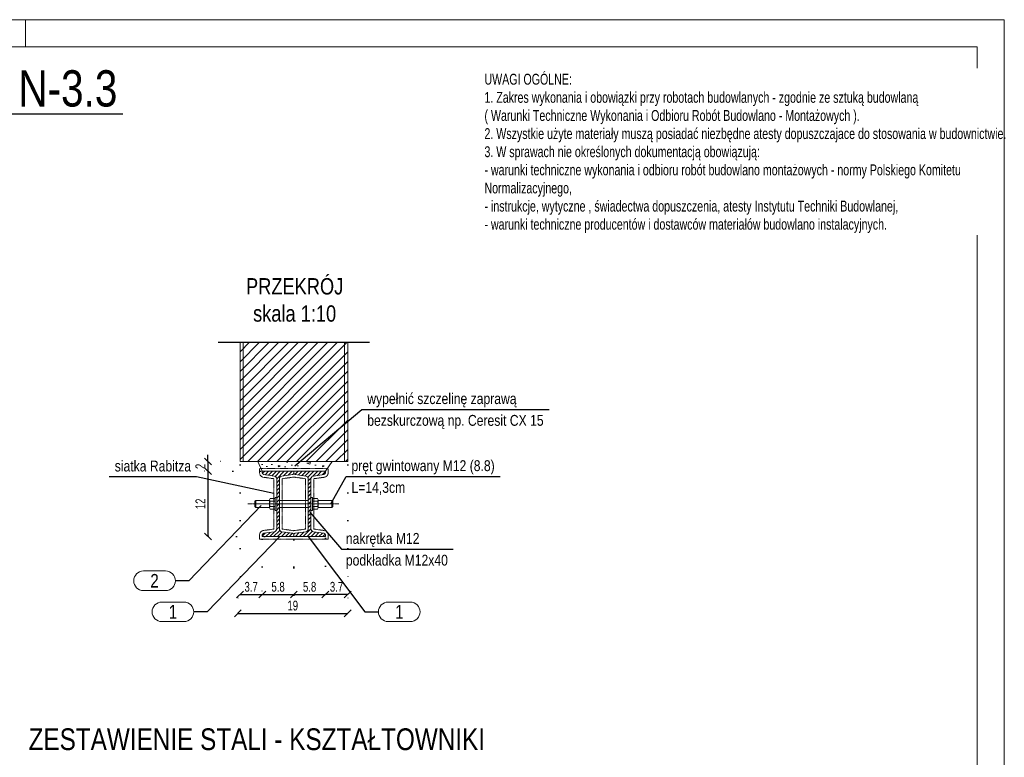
# Model space of a CAD drawing. Header units: millimetres. Extents: x 11149 to 111407, y -107619 to -23630.
# Tile 68 of 245: x 20299 to 20752, y -35699 to -35360. Entities that reach past the tile are written whole.
import ezdxf
from ezdxf.enums import TextEntityAlignment as Align

# ---------------------------------------------------------------- set-up
doc = ezdxf.new("R2010")
doc.units = ezdxf.units.MM
doc.header["$LTSCALE"] = 2
for name, pattern in [('CENTER2', [28.575, 19.05, -3.175, 3.175, -3.175]), ('DOT', [6.35, 0, -6.35]), ('HIDDEN', [9.525, 6.35, -3.175])]:
    doc.linetypes.add(name, pattern=pattern)
doc.layers.get('0').update_dxf_attribs({"plot": 0})
doc.layers.get('Defpoints').update_dxf_attribs({"color": 1})
for name, color, linetype, lineweight in [('e-cad_252', 252, 'HIDDEN', 9), ('e-cad_cienkie', 1, 'Continuous', 9), ('e-cad_opisy', 7, 'Continuous', 9), ('e-cad_osie', 22, 'CENTER2', 9), ('e-cad_stal_kontur', 222, 'Continuous', 20), ('e-cad_stal_wypelnienia', 224, 'Continuous', 9), ('e-cad_wymiary', 4, 'Continuous', 9), ('Opisy', 7, 'Continuous', 13)]:
    doc.layers.add(name, color=color, linetype=linetype, lineweight=lineweight)
doc.layers.add('e-cad_ukryte', color=30, linetype='HIDDEN')
doc.styles.add('e-cad_1', font='arial.ttf', dxfattribs={"width": 0.7})
doc.styles.add('e-cad_2', font='arial.ttf', dxfattribs={"width": 0.8})
doc.dimstyles.new('e-cad_1_10_[cm]', dxfattribs={"dimtxt": 1.8, "dimasz": 1.25, "dimexe": 1.25, "dimexo": 0.625, "dimgap": 0.5, "dimtad": 1, "dimdec": 0, "dimrnd": 1, "dimzin": 1, "dimtxsty": 'e-cad_1', "dimblk": 'OBLIQUE', "dimcen": 2.5, "dimclrd": 256, "dimclre": 252, "dimclrt": 7, "dimadec": 0, "dimazin": 0, "dimtfac": 1, "dimtix": 1, "dimtmove": 2, "dimatfit": 3, "dimldrblk": 'NONE', "dimfxl": 60, "dimfxlon": 1, "dimarcsym": 0})
doc.dimstyles.new('e-cad_1_25_10[cm]', dxfattribs={"dimscale": 2.5, "dimtxt": 1.8, "dimasz": 1.25, "dimexe": 1.25, "dimexo": 0.625, "dimgap": 0.5, "dimtad": 1, "dimdec": 0, "dimlfac": 0.4, "dimrnd": 1, "dimzin": 1, "dimtxsty": 'e-cad_1', "dimblk": 'OBLIQUE', "dimcen": 2.5, "dimclrd": 30, "dimclre": 252, "dimclrt": 7, "dimadec": 0, "dimazin": 0, "dimtfac": 1, "dimtix": 1, "dimtmove": 2, "dimatfit": 3, "dimfxl": 60, "dimfxlon": 1, "dimarcsym": 0})
doc.dimstyles.new('e-cad_1_25_[cm]', dxfattribs={"dimscale": 2.5, "dimtxt": 1.8, "dimasz": 1.25, "dimexe": 1.25, "dimexo": 0.625, "dimgap": 0.5, "dimtad": 1, "dimdec": 0, "dimrnd": 1, "dimzin": 1, "dimtxsty": 'e-cad_1', "dimblk": 'OBLIQUE', "dimcen": 2.5, "dimclrd": 256, "dimclre": 252, "dimclrt": 7, "dimadec": 0, "dimazin": 0, "dimtfac": 1, "dimtix": 1, "dimtmove": 2, "dimatfit": 3, "dimldrblk": 'NONE', "dimfxl": 60, "dimfxlon": 1, "dimarcsym": 0})

# ---------------------------------------------------------------- blocks, each defined once
blk = doc.blocks.new('A3_poziom')
at = {"ltscale": 0.8}
blk.add_line((240, 292), (240, 297), dxfattribs=at)
for points in [[(0, 0), (420, 0), (420, 297), (0, 297)], [(30, 5), (415, 5), (415, 292), (30, 292)]]:
    blk.add_lwpolyline(points, close=True)
blk = doc.blocks.new('e-cad_ZelbetPozycja')
at = {"layer": 'e-cad_opisy', "ltscale": 0.04, "style": 'e-cad_1', "width": 0.8}
for tag, p, height in [('OPIS_1', (0, 1.33), 6.67), ('OPIS_2', (0, -5.33), 4), ('OPIS_4', (16, -5.33), 4), ('OPIS_3', (0, -9.33), 2.67)]:
    blk.add_attdef(tag, p, '', height=height, dxfattribs=at)
at = {"layer": 'e-cad_opisy', "ltscale": 0.04, "style": 'e-cad_1', "width": 0.8, "flags": 1}
for tag, p in [('POZYCJA', (0, -20)), ('ILOSC', (0, -26.67)), ('DODATEK', (0, -33.33))]:
    blk.add_attdef(tag, p, '', height=4, dxfattribs=at)
blk = doc.blocks.new('_None')
blk = doc.blocks.new('_OBLIQUE')
at = {"color": 0, "linetype": 'ByBlock', "lineweight": -2}
blk.add_line((-0.5, -0.5), (0.5, 0.5), dxfattribs=at)
blk = doc.blocks.new('e-cad_StalOpisNiezliczalny_1')
at = {"layer": 'e-cad_cienkie', "ltscale": 0.4}
blk.add_lwpolyline([(5.87, 1.8), (1.78, 1.8, 0.991311), (1.78, -1.8), (5.87, -1.8, 0.991311)], format="xyb", close=True, dxfattribs=at)
at = {"layer": 'e-cad_opisy', "color": 9, "ltscale": 0.04, "style": 'e-cad_1', "width": 0.8}
blk.add_attdef('NR', text='', height=2.5, dxfattribs=at).set_placement((3.83, 0), align=Align.MIDDLE_CENTER)
blk = doc.blocks.new('*D1613')
at = {"layer": 'Defpoints', "color": 0, "ltscale": 0.5}
for p in [(20393.24, -35563.21), (20385.77, -35567.71), (20411.49, -35567.71)]:
    blk.add_point(p, dxfattribs=at)
at = {"layer": 'e-cad_opisy', "color": 30, "lineweight": -2}
for p, q in [((20385.77, -35563.21), (20385.77, -35560.09)), ((20385.77, -35563.21), (20385.77, -35567.71)), ((20385.77, -35567.71), (20385.77, -35570.84))]:
    blk.add_line(p, q, dxfattribs=at)
at = {"layer": 'e-cad_opisy', "color": 252, "linetype": 'DOT', "lineweight": -2}
for p, q in [((20391.67, -35563.21), (20382.64, -35563.21)), ((20409.92, -35567.71), (20382.64, -35567.71))]:
    blk.add_line(p, q, dxfattribs=at)
at = {"layer": 'e-cad_opisy', "color": 30, "lineweight": -2, "ltscale": 0.5, "xscale": 3.125, "yscale": 3.125, "zscale": 3.125}
for p, rotation in [((20385.77, -35563.21), 270), ((20385.77, -35567.71), 90)]:
    blk.add_blockref('_OBLIQUE', p, dxfattribs=dict(at, rotation=rotation))
at = {"layer": 'e-cad_opisy', "color": 7, "ltscale": 0.5, "insert": (20382.26, -35565.46), "char_height": 4.5, "attachment_point": 5, "rotation": 90, "style": 'e-cad_1'}
blk.add_mtext('2', dxfattribs=at)
blk = doc.blocks.new('*D1614')
at = {"layer": 'Defpoints', "color": 0, "ltscale": 0.5}
for p in [(20411.49, -35567.71), (20385.77, -35597.71), (20413.27, -35597.71)]:
    blk.add_point(p, dxfattribs=at)
at = {"layer": 'e-cad_opisy', "color": 252, "linetype": 'DOT', "lineweight": -2}
for p, q in [((20409.92, -35567.71), (20382.64, -35567.71)), ((20411.71, -35597.71), (20382.64, -35597.71))]:
    blk.add_line(p, q, dxfattribs=at)
at = {"layer": 'e-cad_opisy', "color": 30, "lineweight": -2}
blk.add_line((20385.77, -35567.71), (20385.77, -35597.71), dxfattribs=at)
at = {"layer": 'e-cad_opisy', "color": 30, "lineweight": -2, "ltscale": 0.5, "xscale": 3.125, "yscale": 3.125, "zscale": 3.125}
for p, rotation in [((20385.77, -35567.71), 90), ((20385.77, -35597.71), 270)]:
    blk.add_blockref('_OBLIQUE', p, dxfattribs=dict(at, rotation=rotation))
at = {"layer": 'e-cad_opisy', "color": 7, "ltscale": 0.5, "insert": (20382.26, -35582.71), "char_height": 4.5, "attachment_point": 5, "rotation": 90, "style": 'e-cad_1'}
blk.add_mtext('12', dxfattribs=at)
blk = doc.blocks.new('*D1615')
at = {"layer": 'Defpoints', "color": 0, "ltscale": 0.5}
for p in [(20400.49, -35563.21), (20410.74, -35597.34), (20410.74, -35624.41)]:
    blk.add_point(p, dxfattribs=at)
at = {"layer": 'e-cad_opisy', "color": 252, "linetype": 'DOT', "lineweight": -2}
for p, q in [((20400.49, -35564.77), (20400.49, -35627.54)), ((20410.74, -35598.9), (20410.74, -35627.54))]:
    blk.add_line(p, q, dxfattribs=at)
at = {"layer": 'e-cad_opisy', "color": 30, "lineweight": -2}
blk.add_line((20400.49, -35624.41), (20410.74, -35624.41), dxfattribs=at)
at = {"layer": 'e-cad_opisy', "color": 30, "lineweight": -2, "ltscale": 0.5, "xscale": 3.125, "yscale": 3.125, "zscale": 3.125, "rotation": 180}
blk.add_blockref('_OBLIQUE', (20400.49, -35624.41), dxfattribs=at)
at = {"layer": 'e-cad_opisy', "color": 30, "lineweight": -2, "ltscale": 0.5, "xscale": 3.125, "yscale": 3.125, "zscale": 3.125}
blk.add_blockref('_OBLIQUE', (20410.74, -35624.41), dxfattribs=at)
at = {"layer": 'e-cad_opisy', "color": 7, "ltscale": 0.5, "insert": (20405.61, -35620.87), "char_height": 4.5, "attachment_point": 5, "style": 'e-cad_1'}
blk.add_mtext('3.7', dxfattribs=at)
blk = doc.blocks.new('*D1616')
at = {"layer": 'Defpoints', "color": 0, "ltscale": 0.5}
for p in [(20425.24, -35597.34), (20439.74, -35596.97), (20439.74, -35624.41)]:
    blk.add_point(p, dxfattribs=at)
at = {"layer": 'e-cad_opisy', "color": 252, "linetype": 'DOT', "lineweight": -2}
for p, q in [((20425.24, -35598.9), (20425.24, -35627.54)), ((20439.74, -35598.53), (20439.74, -35627.54))]:
    blk.add_line(p, q, dxfattribs=at)
at = {"layer": 'e-cad_opisy', "color": 30, "lineweight": -2}
blk.add_line((20425.24, -35624.41), (20439.74, -35624.41), dxfattribs=at)
at = {"layer": 'e-cad_opisy', "color": 30, "lineweight": -2, "ltscale": 0.5, "xscale": 3.125, "yscale": 3.125, "zscale": 3.125, "rotation": 180}
blk.add_blockref('_OBLIQUE', (20425.24, -35624.41), dxfattribs=at)
at = {"layer": 'e-cad_opisy', "color": 30, "lineweight": -2, "ltscale": 0.5, "xscale": 3.125, "yscale": 3.125, "zscale": 3.125}
blk.add_blockref('_OBLIQUE', (20439.74, -35624.41), dxfattribs=at)
at = {"layer": 'e-cad_opisy', "color": 7, "ltscale": 0.5, "insert": (20432.49, -35620.87), "char_height": 4.5, "attachment_point": 5, "style": 'e-cad_1'}
blk.add_mtext('5.8', dxfattribs=at)
blk = doc.blocks.new('*D1617')
at = {"layer": 'Defpoints', "color": 0, "ltscale": 0.5}
for p in [(20399.49, -35624.41), (20449.99, -35624.41), (20449.99, -35633.04)]:
    blk.add_point(p, dxfattribs=at)
at = {"layer": 'e-cad_opisy', "color": 252, "linetype": 'DOT', "lineweight": -2}
for p, q in [((20399.49, -35625.98), (20399.49, -35636.16)), ((20449.99, -35625.98), (20449.99, -35636.16))]:
    blk.add_line(p, q, dxfattribs=at)
at = {"layer": 'e-cad_opisy', "color": 30, "lineweight": -2}
blk.add_line((20399.49, -35633.04), (20449.99, -35633.04), dxfattribs=at)
at = {"layer": 'e-cad_opisy', "color": 30, "lineweight": -2, "ltscale": 0.5, "xscale": 3.125, "yscale": 3.125, "zscale": 3.125, "rotation": 180}
blk.add_blockref('_OBLIQUE', (20399.49, -35633.04), dxfattribs=at)
at = {"layer": 'e-cad_opisy', "color": 30, "lineweight": -2, "ltscale": 0.5, "xscale": 3.125, "yscale": 3.125, "zscale": 3.125}
blk.add_blockref('_OBLIQUE', (20449.99, -35633.04), dxfattribs=at)
at = {"layer": 'e-cad_opisy', "color": 7, "ltscale": 0.5, "insert": (20424.74, -35629.49), "char_height": 4.5, "attachment_point": 5, "style": 'e-cad_1'}
blk.add_mtext('19', dxfattribs=at)
blk = doc.blocks.new('*D1632')
at = {"layer": 'Defpoints', "color": 0, "ltscale": 0.5}
for p in [(20425.24, -35597.71), (20410.74, -35624.41), (20425.24, -35624.41)]:
    blk.add_point(p, dxfattribs=at)
at = {"layer": 'e-cad_opisy', "color": 252, "linetype": 'DOT', "lineweight": -2}
for p, q in [((20425.24, -35599.27), (20425.24, -35627.54)), ((20410.74, -35622.85), (20410.74, -35621.29))]:
    blk.add_line(p, q, dxfattribs=at)
at = {"layer": 'e-cad_opisy', "color": 30, "lineweight": -2}
blk.add_line((20410.74, -35624.41), (20425.24, -35624.41), dxfattribs=at)
at = {"layer": 'e-cad_opisy', "color": 30, "lineweight": -2, "ltscale": 0.5, "xscale": 3.125, "yscale": 3.125, "zscale": 3.125, "rotation": 180}
blk.add_blockref('_OBLIQUE', (20410.74, -35624.41), dxfattribs=at)
at = {"layer": 'e-cad_opisy', "color": 30, "lineweight": -2, "ltscale": 0.5, "xscale": 3.125, "yscale": 3.125, "zscale": 3.125}
blk.add_blockref('_OBLIQUE', (20425.24, -35624.41), dxfattribs=at)
at = {"layer": 'e-cad_opisy', "color": 7, "ltscale": 0.5, "insert": (20417.99, -35620.87), "char_height": 4.5, "attachment_point": 5, "style": 'e-cad_1'}
blk.add_mtext('5.8', dxfattribs=at)
blk = doc.blocks.new('*D1633')
at = {"layer": 'Defpoints', "color": 0, "ltscale": 0.5}
for p in [(20449.99, -35563.21), (20439.74, -35596.97), (20439.74, -35624.41)]:
    blk.add_point(p, dxfattribs=at)
at = {"layer": 'e-cad_opisy', "color": 252, "linetype": 'DOT', "lineweight": -2}
for p, q in [((20449.99, -35564.77), (20449.99, -35627.54)), ((20439.74, -35598.53), (20439.74, -35627.54))]:
    blk.add_line(p, q, dxfattribs=at)
at = {"layer": 'e-cad_opisy', "color": 30, "lineweight": -2}
blk.add_line((20449.99, -35624.41), (20439.74, -35624.41), dxfattribs=at)
at = {"layer": 'e-cad_opisy', "color": 30, "lineweight": -2, "ltscale": 0.5, "xscale": 3.125, "yscale": 3.125, "zscale": 3.125, "rotation": 180}
blk.add_blockref('_OBLIQUE', (20439.74, -35624.41), dxfattribs=at)
at = {"layer": 'e-cad_opisy', "color": 30, "lineweight": -2, "ltscale": 0.5, "xscale": 3.125, "yscale": 3.125, "zscale": 3.125}
blk.add_blockref('_OBLIQUE', (20449.99, -35624.41), dxfattribs=at)
at = {"layer": 'e-cad_opisy', "color": 7, "ltscale": 0.5, "insert": (20444.86, -35620.87), "char_height": 4.5, "attachment_point": 5, "style": 'e-cad_1'}
blk.add_mtext('3.7', dxfattribs=at)

msp = doc.modelspace()

# ---------------------------------------------------------------- hatches: boundary and pattern name
at = {"layer": 'e-cad_252', "ltscale": 10}
h = msp.add_hatch(dxfattribs=at)
h.set_pattern_fill('ANSI31', color=256)
h.set_pattern_definition([(45, (18022.2896, -39925.081), (-2.245064, 2.245064), [])])
h.paths.add_polyline_path([(20400.49, -35508.42), (20400.49, -35563.21), (20449.99, -35563.21), (20449.99, -35508.42)])
at = {"layer": 'e-cad_252', "ltscale": 0.8}
h = msp.add_hatch(dxfattribs=at)
h.set_pattern_fill('CONC', color=256, scale=0.625, angle=30)
h.set_pattern_definition([(30, (10823.433, -40338.94), (-7.9375, 13.748153), [0, -15.875]), (30, (10826.349, -40343.672), (-7.9375, 13.748153), [0, -15.875]), (30, (10822.475, -40336.01), (-7.9375, 13.748153), [0, -15.875]), (8.1986, (10817.7869, -40344.3997), (49.1819629, 10.0643501), [1.709785, -83.77971]), (246.8699, (10819.4792, -40344.156), (25.36945775, 51.3088076), [0.79375, -78.58125]), (160.6013, (10819.1674, -40344.8858), (116.36576442, -42.80140287), [1.463596, -144.896665]), (236.5651, (10815.583, -40349.155), (-5.8106313, -21.6856646), [0.35498, -35.142599]), (356.3099, (10815.3874, -40349.4512), (35.433811, 2.1268249), [0.57239, -56.66575]), (138.4349, (10815.9586, -40349.488), (-29.6231348, 19.5588252), [0.502015, -49.699148]), (255, (10825.176, -40345.45), (7.937502, -13.748158), [0.673513, -21.777119]), (30, (10825.001, -40346.1), (5.810653, 21.685653), [0.9525, -14.9225]), (165, (10825.826, -40345.624), (-13.748158, -7.937502), [0.673513, -21.777119]), (281.5651, (10818.446, -40337.6035), (-2.126872, 35.4337999), [0.502015, -49.699148]), (30, (10818.546, -40338.095), (5.810653, 21.685653), [0.79375, -15.08125]), (173.1301, (10819.2338, -40337.6984), (-57.1194597, 3.6838089), [0.79375, -78.58125]), (243.6901, (10811.08, -40341.673), (19.5587899, 29.6231681), [0.57239, -56.66575]), (11.5651, (10810.826, -40342.186), (-35.4337999, -2.1268721), [1.00403, -49.197133]), (156.8699, (10811.8098, -40341.9847), (51.3088076, -25.36945775), [0.79375, -78.58125]), (30, (10815.384, -40339.921), (-7.9375, 13.748153), [0, -15.875]), (30, (10813.736, -40345.639), (-7.9375, 13.748153), [0, -15.875]), (30, (10820.522, -40348.503), (-7.9375, 13.748153), [0, -15.875]), (30, (10821.774, -40342.098), (-7.9375, 13.748153), [0, -15.875]), (30, (10816.437, -40342.063), (-7.9375, 13.748153), [0, -15.875]), (30, (10813.175, -40343.396), (-7.9375, 13.748153), [0, -15.875]), (30, (10814.888, -40343.507), (-7.9375, 13.748153), [0, -15.875]), (30, (10816.243, -40347.124), (-7.9375, 13.748153), [0, -15.875]), (30, (10812.626, -40348.479), (-7.9375, 13.748153), [0, -15.875]), (30, (10810.938, -40345.238), (-7.9375, 13.748153), [0, -15.875]), (30, (10808.78, -40342.451), (-7.9375, 13.748153), [0, -15.875]), (30, (10812.724, -40339.44), (-7.9375, 13.748153), [0, -15.875]), (30, (10815.431, -40337.144), (-7.9375, 13.748153), [0, -15.875]), (30, (10820.56, -40334.916), (-7.9375, 13.748153), [0, -15.875]), (30, (10819.721, -40341.083), (-7.9375, 13.748153), [0, -15.875]), (30, (10816.918, -40339.402), (-7.9375, 13.748153), [0, -15.875]), (30, (10821.828, -40345.366), (-7.9375, 13.748153), [0, -15.875]), (30, (10818.1, -40348.435), (-7.9375, 13.748153), [0, -15.875]), (30, (10823.971, -40349.078), (-7.9375, 13.748153), [0, -15.875]), (30, (10818.958, -40350.873), (-7.9375, 13.748153), [0, -15.875]), (30, (10814.796, -40353.825), (-7.9375, 13.748153), [0, -15.875]), (30, (10816.843, -40353.56), (-7.9375, 13.748153), [0, -15.875]), (30, (10815.87, -40351.556), (-7.9375, 13.748153), [0, -15.875]), (30, (10826.35, -40348.438), (-7.9375, 13.748153), [0, -15.875]), (30, (10824.746, -40341.848), (-7.9375, 13.748153), [0, -15.875]), (30, (10821.677, -40338.12), (-7.9375, 13.748153), [0, -15.875]), (30, (10821.068, -40351.67), (-7.9375, 13.748153), [0, -15.875])])
h.paths.add_polyline_path([(20408.72, -35563.21), (20442.89, -35563.21), (20440.61, -35566.46), (20425.99, -35566.46), (20410.18, -35566.46)])
at = {"layer": 'e-cad_stal_wypelnienia', "ltscale": 0.4}
h = msp.add_hatch(dxfattribs=at)
h.set_pattern_fill('ANSI31', color=256, scale=0.4, style=0)
h.set_pattern_definition([(45, (-4079.5453, -52528.246), (-0.89802561, 0.89802561), [])])
edge = h.paths.add_edge_path()
edge.add_line((20410.74, -35597.71), (20410.74, -35596.97))
edge.add_ellipse((20411.52, -35596.98), major_axis=(-0.732, 0.277), ratio=1, start_angle=299.2165, end_angle=380.2165, ccw=False)
edge.add_line((20411.4, -35596.2), (20416.25, -35595.52))
edge.add_ellipse((20416.06, -35594.25), major_axis=(1.29, 0), ratio=1, start_angle=278.4848, end_angle=359.4848)
edge.add_line((20417.35, -35594.26), (20417.35, -35571.16))
edge.add_ellipse((20416.06, -35571.18), major_axis=(1.23, 0.4), ratio=1, start_angle=342.5537, end_angle=423.5537)
edge.add_line((20416.25, -35569.9), (20411.4, -35569.22))
edge.add_ellipse((20411.52, -35568.45), major_axis=(-0.644, -0.445), ratio=1, start_angle=325.8497, end_angle=406.8497, ccw=False)
edge.add_line((20410.74, -35568.46), (20410.74, -35567.71))
edge.add_line((20410.74, -35567.71), (20425.24, -35567.71))
edge.add_line((20425.24, -35567.71), (20425.24, -35568.46))
edge.add_ellipse((20424.45, -35568.45), major_axis=(-0.732, 0.277), ratio=1, start_angle=479.2165, end_angle=560.2165, ccw=False)
edge.add_line((20424.57, -35569.22), (20419.72, -35569.9))
edge.add_ellipse((20419.91, -35571.18), major_axis=(1.29, 0), ratio=1, start_angle=98.4848, end_angle=179.4848)
edge.add_line((20418.62, -35571.16), (20418.62, -35594.26))
edge.add_ellipse((20419.91, -35594.25), major_axis=(1.29, 0), ratio=1, start_angle=180.5152, end_angle=261.5152)
edge.add_line((20419.72, -35595.52), (20424.57, -35596.2))
edge.add_ellipse((20424.45, -35596.98), major_axis=(-0.644, -0.445), ratio=1, start_angle=505.8497, end_angle=586.8497, ccw=False)
edge.add_line((20425.24, -35596.97), (20425.24, -35597.71))
edge.add_line((20425.24, -35597.71), (20410.74, -35597.71))
h = msp.add_hatch(dxfattribs=at)
h.set_pattern_fill('ANSI31', color=256, scale=0.4, angle=180, style=0)
h.set_pattern_definition([(225, (-4148.5453, -52528.246), (0.89802561, -0.89802561), [])])
edge = h.paths.add_edge_path()
edge.add_line((20425.24, -35567.71), (20425.24, -35568.46))
edge.add_ellipse((20426.02, -35568.45), major_axis=(0.732, -0.277), ratio=1, start_angle=201.2469, end_angle=282.2469)
edge.add_line((20425.9, -35569.22), (20430.75, -35569.9))
edge.add_ellipse((20430.56, -35571.18), major_axis=(-0.911, -0.911), ratio=1, start_angle=495.5152, end_angle=576.5152, ccw=False)
edge.add_line((20431.85, -35571.16), (20431.85, -35594.26))
edge.add_ellipse((20430.56, -35594.25), major_axis=(-1.29, 0), ratio=1, start_angle=458.4848, end_angle=539.4848, ccw=False)
edge.add_line((20430.75, -35595.52), (20425.9, -35596.2))
edge.add_ellipse((20426.02, -35596.98), major_axis=(0.644, 0.445), ratio=1, start_angle=63.8193, end_angle=144.8193)
edge.add_line((20425.24, -35596.97), (20425.24, -35597.71))
edge.add_line((20425.24, -35597.71), (20439.74, -35597.71))
edge.add_line((20439.74, -35597.71), (20439.74, -35596.97))
edge.add_ellipse((20438.95, -35596.98), major_axis=(0.732, -0.277), ratio=1, start_angle=21.2469, end_angle=102.2469)
edge.add_line((20439.07, -35596.2), (20434.22, -35595.52))
edge.add_ellipse((20434.41, -35594.25), major_axis=(-1.29, 0), ratio=1, start_angle=360.5152, end_angle=441.5152, ccw=False)
edge.add_line((20433.12, -35594.26), (20433.12, -35571.16))
edge.add_ellipse((20434.41, -35571.18), major_axis=(-1.23, -0.4), ratio=1, start_angle=260.5233, end_angle=341.5233, ccw=False)
edge.add_line((20434.22, -35569.9), (20439.07, -35569.22))
edge.add_ellipse((20438.95, -35568.45), major_axis=(0.644, 0.445), ratio=1, start_angle=243.8193, end_angle=324.8193)
edge.add_line((20439.74, -35568.46), (20439.74, -35567.71))
edge.add_line((20439.74, -35567.71), (20425.24, -35567.71))

# ---------------------------------------------------------------- linework, layer by layer
at = {"layer": 'e-cad_opisy'}
for p, q in [((20400.49, -35563.21), (20400.49, -35508.42)), ((20400.49, -35508.42), (20400.49, -35563.21)), ((20401.99, -35563.21), (20401.99, -35508.42)), ((20401.99, -35508.42), (20401.99, -35563.21)), ((20448.49, -35508.42), (20448.49, -35563.21)), ((20449.99, -35563.21), (20449.99, -35508.42)), ((20449.99, -35508.42), (20449.99, -35563.21)), ((20400.49, -35563.21), (20449.99, -35563.21))]:
    msp.add_line(p, q, dxfattribs=at)
at = {"layer": 'e-cad_opisy', "color": 0, "linetype": 'HIDDEN', "ltscale": 4}
for p, q in [((20407.35, -35581.5), (20407.35, -35583.92)), ((20407.72, -35581.12), (20407.72, -35584.3)), ((20418.62, -35581.12), (20431.85, -35581.12)), ((20418.62, -35584.3), (20431.85, -35584.3)), ((20442.75, -35581.12), (20442.75, -35584.3)), ((20443.12, -35581.5), (20443.12, -35583.92))]:
    msp.add_line(p, q, dxfattribs=at)
at = {"layer": 'e-cad_opisy'}
for points in [[(20417.35, -35585.71), (20417.35, -35579.71), (20416.72, -35579.71), (20416.72, -35585.71), (20417.35, -35585.71)], [(20433.12, -35585.71), (20433.12, -35579.71), (20433.75, -35579.71), (20433.75, -35585.71), (20433.12, -35585.71)], [(20414.12, -35584.57), (20414.12, -35580.85)], [(20414.12, -35581.47), (20416.72, -35581.47)], [(20414.12, -35583.95), (20416.72, -35583.95)], [(20414.38, -35580.23), (20416.46, -35580.23)], [(20416.72, -35584.57), (20416.72, -35580.85)], [(20433.75, -35584.57), (20433.75, -35580.85)], [(20436.35, -35581.47), (20433.75, -35581.47)], [(20436.35, -35583.95), (20433.75, -35583.95)], [(20436.09, -35580.23), (20434.01, -35580.23)], [(20436.35, -35584.57), (20436.35, -35580.85)], [(20414.38, -35585.19), (20416.46, -35585.19)], [(20436.09, -35585.19), (20434.01, -35585.19)]]:
    msp.add_lwpolyline(points, dxfattribs=at)
at = {"layer": 'e-cad_opisy', "color": 0, "linetype": 'HIDDEN', "ltscale": 4}
for points in [[(20407.35, -35581.5), (20407.72, -35581.12), (20414.12, -35581.12)], [(20407.35, -35583.92), (20407.72, -35584.3), (20414.12, -35584.3)], [(20443.12, -35581.5), (20442.75, -35581.12), (20436.35, -35581.12)], [(20443.12, -35583.92), (20442.75, -35584.3), (20436.35, -35584.3)]]:
    msp.add_lwpolyline(points, dxfattribs=at)
at = {"layer": 'e-cad_opisy'}
for points in [[(20414.38, -35581.47, -0.419144), (20414.38, -35580.23)], [(20414.38, -35583.95, -0.209572), (20414.38, -35581.47)], [(20414.38, -35585.19, -0.419144), (20414.38, -35583.95)], [(20416.46, -35581.47, 0.419144), (20416.46, -35580.23)], [(20416.46, -35583.95, 0.209572), (20416.46, -35581.47)], [(20416.46, -35585.19, 0.419144), (20416.46, -35583.95)], [(20434.01, -35581.47, -0.419144), (20434.01, -35580.23)], [(20434.01, -35583.95, -0.209572), (20434.01, -35581.47)], [(20434.01, -35585.19, -0.419144), (20434.01, -35583.95)], [(20436.09, -35581.47, 0.419144), (20436.09, -35580.23)], [(20436.09, -35583.95, 0.209572), (20436.09, -35581.47)], [(20436.09, -35585.19, 0.419144), (20436.09, -35583.95)]]:
    msp.add_lwpolyline(points, format="xyb", dxfattribs=at)
at = {"layer": 'e-cad_osie', "ltscale": 0.02}
msp.add_lwpolyline([(20445.88, -35582.71), (20404.16, -35582.71)], dxfattribs=at)
at = {"layer": 'e-cad_stal_kontur', "linetype": 'HIDDEN', "ltscale": 0.01}
for points in [[(20425.24, -35598.96), (20409.49, -35598.96), (20409.49, -35596.96, -0.370858), (20411.23, -35594.96), (20416.07, -35594.29, 0.374036), (20416.1, -35594.25), (20416.1, -35571.17, 0.374036), (20416.06, -35571.14), (20411.23, -35570.46, -0.370858), (20409.49, -35568.46), (20409.49, -35566.46), (20425.24, -35566.46)], [(20425.24, -35570.33, -0.062761), (20424.75, -35570.46), (20419.9, -35571.14, 0.374036), (20419.87, -35571.18), (20419.87, -35594.25, 0.374036), (20419.91, -35594.29), (20424.75, -35594.96, -0.062761), (20425.24, -35595.1, -0.062761)], [(20425.24, -35598.96), (20440.99, -35598.96), (20440.99, -35596.96, 0.370858), (20439.25, -35594.96), (20434.4, -35594.29, -0.374036), (20434.37, -35594.25), (20434.37, -35571.17, -0.374036), (20434.41, -35571.14), (20439.25, -35570.46, 0.370858), (20440.99, -35568.46), (20440.99, -35566.46), (20425.24, -35566.46)], [(20425.24, -35570.33, 0.062761), (20425.73, -35570.46), (20430.57, -35571.14, -0.374036), (20430.6, -35571.18), (20430.6, -35594.25, -0.374036), (20430.56, -35594.29), (20425.73, -35594.96, 0.062761), (20425.24, -35595.1, 0.062761)]]:
    msp.add_lwpolyline(points, format="xyb", dxfattribs=at)
at = {"layer": 'e-cad_stal_kontur', "ltscale": 0.4}
for points in [[(20410.74, -35597.71), (20410.74, -35596.97, -0.368919), (20411.4, -35596.2), (20416.25, -35595.52, 0.368919), (20417.35, -35594.26), (20417.35, -35571.16, 0.368919), (20416.25, -35569.9), (20411.4, -35569.22, -0.368919), (20410.74, -35568.46), (20410.74, -35567.71), (20425.24, -35567.71), (20425.24, -35568.46, -0.368919), (20424.57, -35569.22), (20419.72, -35569.9, 0.368919), (20418.62, -35571.16), (20418.62, -35594.26, 0.368919), (20419.72, -35595.52), (20424.57, -35596.2, -0.368919), (20425.24, -35596.97), (20425.24, -35597.71), (20410.74, -35597.71)], [(20439.74, -35597.71), (20439.74, -35596.97, 0.368919), (20439.07, -35596.2), (20434.22, -35595.52, -0.368919), (20433.12, -35594.26), (20433.12, -35571.16, -0.368919), (20434.22, -35569.9), (20439.07, -35569.22, 0.368919), (20439.74, -35568.46), (20439.74, -35567.71), (20425.24, -35567.71), (20425.24, -35568.46, 0.368919), (20425.9, -35569.22), (20430.75, -35569.9, -0.368919), (20431.85, -35571.16), (20431.85, -35594.26, -0.368919), (20430.75, -35595.52), (20425.9, -35596.2, 0.368919), (20425.24, -35596.97), (20425.24, -35597.71), (20439.74, -35597.71)]]:
    msp.add_lwpolyline(points, format="xyb", dxfattribs=at)
at = {"layer": 'e-cad_ukryte', "ltscale": 0.02}
msp.add_line((20390.49, -35508.42), (20459.99, -35508.42), dxfattribs=at)
at = {"layer": 'e-cad_wymiary', "ltscale": 0.4}
for p, q in [((20410.74, -35567.71), (20408.72, -35563.21)), ((20439.74, -35567.71), (20442.89, -35563.21))]:
    msp.add_line(p, q, dxfattribs=at)

# ---------------------------------------------------------------- block references
at = {"layer": 'e-cad_opisy', "ltscale": 0.02, "xscale": 2.5, "yscale": 2.5, "zscale": 2.5}
msp.add_blockref('A3_poziom', (19701.87, -36102.55), dxfattribs=at)
at = {"layer": 'e-cad_opisy', "ltscale": 0.5, "xscale": 2.5, "yscale": 2.5, "zscale": 2.5}
msp.add_blockref('e-cad_ZelbetPozycja', (20172.18, -35403.31), dxfattribs=at).add_auto_attribs({'OPIS_1': 'poz. Nadproże N-3.3', 'OPIS_2': 'szt.1', 'OPIS_3': 'dodatek na spoiny 1,8%'})
at = {"layer": 'e-cad_opisy'}
ref = msp.add_blockref('e-cad_StalOpisNiezliczalny_1', (20370.75, -35618.07), dxfattribs=dict(at, xscale=-2.5, yscale=2.5, zscale=2.5))
ref.add_attrib('NR', '2', dxfattribs={"color": 9, "height": 6.25, "style": 'e-cad_1', "width": 0.8}).set_placement((20361.19, -35618.07), align=Align.MIDDLE_CENTER)
ref = msp.add_blockref('e-cad_StalOpisNiezliczalny_1', (20379.2, -35632.36), dxfattribs=dict(at, xscale=-2.5, yscale=2.5, zscale=2.5))
ref.add_attrib('NR', '1', dxfattribs={"color": 9, "height": 6.25, "style": 'e-cad_1', "width": 0.8}).set_placement((20369.64, -35632.36), align=Align.MIDDLE_CENTER)
at = {"layer": 'e-cad_opisy', "xscale": 2.5, "yscale": 2.5, "zscale": 2.5}
msp.add_blockref('e-cad_StalOpisNiezliczalny_1', (20464.13, -35632.36), dxfattribs=at).add_auto_attribs({'NR': '1'})

# ---------------------------------------------------------------- texts
at = {"layer": 'e-cad_opisy', "style": 'e-cad_1', "width": 0.8}
for s, p in [('wypełnić szczelinę zaprawą', (20459, -35536.81)), ('bezskurczową np. Ceresit CX 15', (20459, -35546.81)), ('siatka Rabitza', (20342.9, -35567.8))]:
    msp.add_text(s, height=5, dxfattribs=at).set_placement(p)
at = {"layer": 'e-cad_opisy', "ltscale": 0.4, "style": 'e-cad_1', "width": 0.8}
for s, p in [('pręt gwintowany M12 (8.8)', (20451.74, -35567.64)), ('L=14,3cm', (20451.74, -35577.64)), ('nakrętka M12', (20449.15, -35601.09)), ('podkładka M12x40', (20449.15, -35611.09))]:
    msp.add_text(s, height=5, dxfattribs=at).set_placement(p)
at = {"layer": 'e-cad_opisy', "ltscale": 0.5, "style": 'e-cad_1', "width": 0.8}
msp.add_text('ZESTAWIENIE STALI - KSZTAŁTOWNIKI', height=10, dxfattribs=at).set_placement((20303.28, -35695.93))
at = {"layer": 'e-cad_opisy', "ltscale": 0.8, "insert": (20425.6, -35499.02), "char_height": 7.5, "width": 113.777, "attachment_point": 8, "style": 'e-cad_2'}
msp.add_mtext('PRZEKRÓJ\\Pskala 1:10', dxfattribs=at)

# ---------------------------------------------------------------- dimensions: what is measured, and where the dimension line sits
at = {"layer": 'e-cad_opisy'}
for base, p1, p2, picture, middle in [((20385.77, -35567.71), (20393.24, -35563.21), (20411.49, -35567.71), '*D1613', (20382.26, -35565.46)), ((20385.77, -35597.71), (20411.49, -35567.71), (20413.27, -35597.71), '*D1614', (20382.26, -35582.71))]:
    dim = msp.add_linear_dim(base=base, p1=p1, p2=p2, angle=90, dimstyle='e-cad_1_25_10[cm]', override={"dimblk": 'OBLIQUE'}, dxfattribs=at)
    dim.commit()
    dim.dimension.update_dxf_attribs({"geometry": picture, "text_midpoint": middle})
for base, p1, p2, text, picture, middle in [((20410.74, -35624.41), (20400.49, -35563.21), (20410.74, -35597.34), '3.7', '*D1615', (20405.61, -35620.87)), ((20425.24, -35624.41), (20410.74, -35624.41), (20425.24, -35597.71), '5.8', '*D1632', (20417.99, -35620.87)), ((20439.74, -35624.41), (20425.24, -35597.34), (20439.74, -35596.97), '5.8', '*D1616', (20432.49, -35620.87)), ((20449.99, -35633.04), (20399.49, -35624.41), (20449.99, -35624.41), '19', '*D1617', (20424.74, -35629.49))]:
    dim = msp.add_linear_dim(base=base, p1=p1, p2=p2, text=text, dimstyle='e-cad_1_25_10[cm]', override={"dimtxsty": 'e-cad_1', "dimblk": 'OBLIQUE'}, dxfattribs=at)
    dim.commit()
    dim.dimension.update_dxf_attribs({"geometry": picture, "text_midpoint": middle})
dim = msp.add_linear_dim(base=(20439.74, -35624.41), p1=(20449.99, -35563.21), p2=(20439.74, -35596.97), angle=180, text='3.7', dimstyle='e-cad_1_25_10[cm]', override={"dimtxsty": 'e-cad_1', "dimblk": 'OBLIQUE'}, dxfattribs=at)
dim.commit()
dim.dimension.update_dxf_attribs({"geometry": '*D1633', "text_midpoint": (20444.86, -35620.87)})

# ---------------------------------------------------------------- leaders
at = {"layer": 'e-cad_cienkie', "ltscale": 0.5, "has_arrowhead": 0}
msp.add_leader([(20169.68, -35403.31), (20346.55, -35403.31)], dimstyle='e-cad_1_25_[cm]', dxfattribs=at)
at = {"layer": 'e-cad_cienkie', "has_arrowhead": 0}
for points in [[(20425.75, -35565.22), (20456.5, -35539.31), (20542.56, -35539.31)], [(20416.1, -35577.88), (20380.5, -35570.3), (20340.4, -35570.3)], [(20410.28, -35583.42), (20377, -35618.07), (20370.75, -35618.07)], [(20418.74, -35597.71), (20385.45, -35632.36), (20379.2, -35632.36)], [(20431.84, -35597.71), (20457.88, -35632.36), (20464.13, -35632.36)]]:
    msp.add_leader(points, dimstyle='e-cad_1_25_[cm]', override={"dimldrblk": 'None'}, dxfattribs=at)
at = {"layer": 'e-cad_cienkie', "ltscale": 0.4, "has_arrowhead": 0}
for points in [[(20442.28, -35582.71), (20449.24, -35570.14), (20520.08, -35570.14)], [(20432.52, -35586.49), (20447.15, -35603.59), (20498.56, -35603.59)]]:
    msp.add_leader(points, dimstyle='e-cad_1_10_[cm]', override={"dimldrblk": 'None'}, dxfattribs=at)

# ---------------------------------------------------------------- next in the draw order: texts
at = {"layer": 'Opisy', "insert": (20512.87, -35384.93), "char_height": 5, "width": 227.5, "attachment_point": 1, "style": 'e-cad_1', "bg_fill": 2}
msp.add_mtext('UWAGI OGÓLNE:\\P1. Zakres wykonania i obowiązki przy robotach budowlanych - zgodnie ze sztuką budowlaną\\P( Warunki Techniczne Wykonania i Odbioru Robót Budowlano - Montażowych ).\\P2. Wszystkie użyte materiały muszą posiadać niezbędne atesty dopuszczajace do stosowania w budownictwie.\\P3. W sprawach nie określonych dokumentacją obowiązują:\\P- warunki techniczne wykonania i odbioru robót budowlano montażowych - normy Polskiego Komitetu Normalizacyjnego,\\P- instrukcje, wytyczne , świadectwa dopuszczenia, atesty Instytutu Techniki Budowlanej,\\P- warunki techniczne producentów i dostawców materiałów budowlano instalacyjnych.', dxfattribs=at)

doc.saveas('drawing.dxf')
